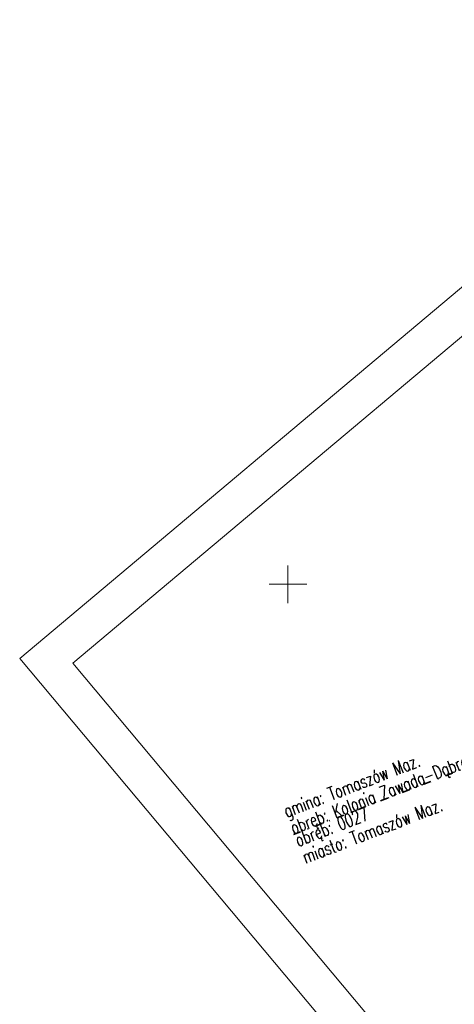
# Model space of a CAD drawing. Header units: metres. Extents: x 7429064 to 7429988, y 5709479 to 5710302.
# Tile 3 of 38: x 7429064 to 7429122, y 5709594 to 5709725. Entities that reach past the tile are written whole.
import ezdxf
from ezdxf.enums import TextEntityAlignment as Align

# ---------------------------------------------------------------- set-up
doc = ezdxf.new("R2010")
doc.units = ezdxf.units.M
doc.header["$MEASUREMENT"] = 0
doc.linetypes.add('1', pattern=[0])
doc.linetypes.add('12', pattern=[3, 1, -1, 0, -1])
for name, color, linetype, lineweight in [('arkusz', 250, 'CONTINUOUS', 18), ('GMINA_L_0', 7, '12', 35), ('GMINA_T_0', 7, 'CONTINUOUS', 18), ('KRZYZE_L_0', 7, '1', 18), ('OBREB_T_0', 7, 'CONTINUOUS', 18)]:
    doc.layers.add(name, color=color, linetype=linetype, lineweight=lineweight)
doc.styles.get("Standard").update_dxf_attribs({"font": 'Simplex.SHX', "width": 0.75})

msp = doc.modelspace()

# ---------------------------------------------------------------- linework, layer by layer
at = {"layer": 'arkusz', "linetype": 'Continuous'}
for p, q in [((7429064.33, 5709640.14), (7429853.36, 5710302.21)), ((7429071.38, 5709639.53), (7429852.74, 5710295.17)), ((7429199.32, 5709479.27), (7429064.33, 5709640.14)), ((7429199.93, 5709486.32), (7429071.38, 5709639.53))]:
    msp.add_line(p, q, dxfattribs=at)
at = {"layer": 'GMINA_L_0', "linetype": '12'}
msp.add_line((7429100.73, 5709616.74), (7429307.84, 5709696.73), dxfattribs=at)
at = {"layer": 'KRZYZE_L_0', "linetype": '1'}
for p, q in [((7429100, 5709647.5), (7429100, 5709652.5)), ((7429097.5, 5709650), (7429102.5, 5709650))]:
    msp.add_line(p, q, dxfattribs=at)

# ---------------------------------------------------------------- texts
at = {"layer": 'GMINA_T_0', "width": 0.7}
msp.add_text('gmina: Tomaszów Maz.', height=1.75, rotation=21.1184, dxfattribs=at).set_placement((7429099.84, 5709618.97))
msp.add_text('miasto: Tomaszów Maz.', height=1.75, rotation=21.1184, dxfattribs=at).set_placement((7429101.7, 5709614.5), align=Align.TOP_LEFT)
at = {"layer": 'OBREB_T_0', "width": 0.7}
msp.add_text('obręb: Kolonia Zawada-Dąbrowa', height=1.75, rotation=21.1184, dxfattribs=at).set_placement((7429100.73, 5709616.74))
msp.add_text('obręb: 0027', height=1.75, rotation=21.1184, dxfattribs=at).set_placement((7429100.73, 5709616.74), align=Align.TOP_LEFT)

doc.saveas('drawing.dxf')
